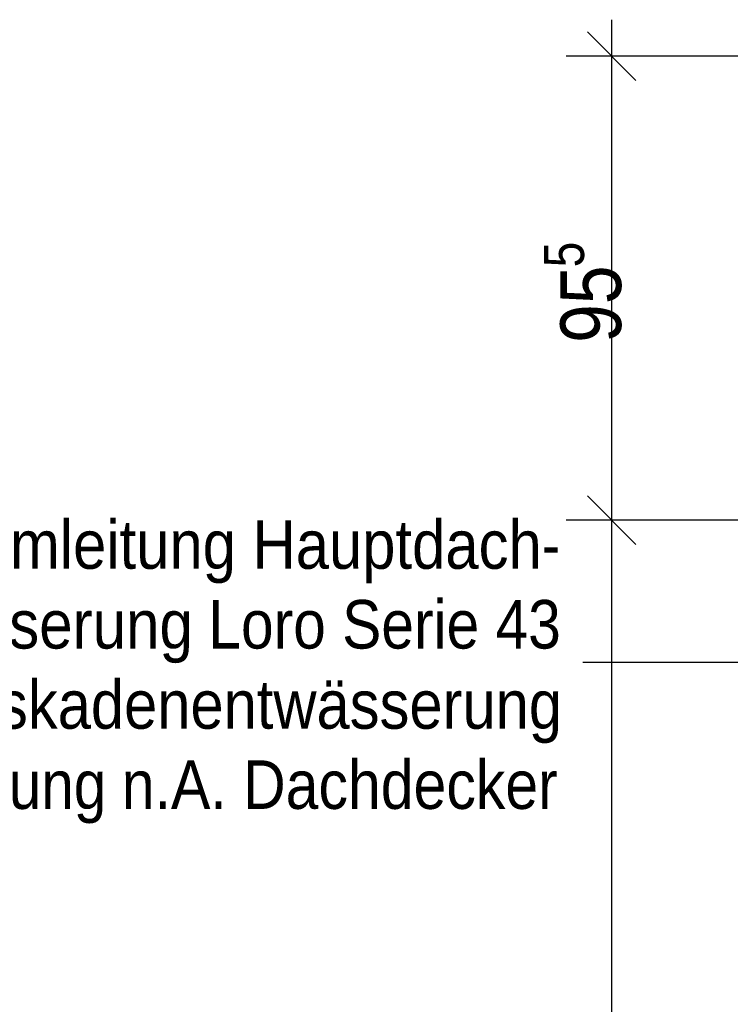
# Model space of a CAD drawing. Header units: metres. Extents: x -2 to 57.6, y -0.5 to 41.5.
# Tile 10 of 41: x 8.7 to 11.6, y 26.7 to 30.7. Entities that reach past the tile are written whole.
import ezdxf
from ezdxf.enums import TextEntityAlignment as Align

# ---------------------------------------------------------------- set-up
doc = ezdxf.new("R2010")
doc.units = ezdxf.units.M
doc.layers.add('ITB_XXX_xRef', color=251, linetype='Continuous')
doc.styles.add('ARIAL NARROW', font='txt', dxfattribs={"height": 0.2})
doc.styles.add('ARIAL NARROW_B', font='txt', dxfattribs={"height": 0.2})

# ---------------------------------------------------------------- blocks, each defined once
blk = doc.blocks.new('ITB_1003-ID-102-8-535-128')
at = {"layer": 'ITB_XXX_xRef', "lineweight": 25}
for p, q in [((206.6555, 179.0063), (206.6555, 179.1563)), ((206.7555, 178.9063), (206.5555, 179.1063)), ((207.6555, 179.0063), (206.468, 179.0063)), ((206.6555, 177.0942), (206.6555, 179.0063)), ((206.5555, 177.1942), (206.7555, 176.9942)), ((207.6555, 177.0942), (206.468, 177.0942)), ((206.6555, 165.0907), (206.6555, 177.0942)), ((207.5364, 176.5078), (206.5364, 176.5078))]:
    blk.add_line(p, q, dxfattribs=at)
at = {"layer": 'ITB_XXX_xRef', "lineweight": 25, "style": 'ARIAL NARROW'}
for s, height, p, p2 in [('5', 0.165, (206.5416, 178.1363), (206.5416, 178.2415)), ('95', 0.25, (206.6941, 177.8249), (206.6941, 178.1437))]:
    blk.add_text(s, height=height, rotation=90, dxfattribs=at).set_placement(p, p2, align=Align.FIT)
at = {"layer": 'ITB_XXX_xRef', "lineweight": 25, "style": 'ARIAL NARROW_B'}
for s, p, p2 in [('Umleitung Hauptdach', (203.9995, 176.8942), (206.3673, 176.8942)), ('-', (206.3673, 176.8942), (206.4436, 176.8942)), ('Loro Serie 43', (204.9941, 176.5656), (206.446, 176.5656)), ('entwässerung', (203.3893, 176.5656), (204.9305, 176.5656)), ('Kaskadenentwässerung', (203.827, 176.2353), (206.451, 176.2353)), ('DN 100/50 Kernbohrung', (201.9639, 175.905), (204.5739, 175.905)), ('n.A. Dachdecker', (204.6376, 175.905), (206.4334, 175.905))]:
    blk.add_text(s, height=0.2, dxfattribs=at).set_placement(p, p2, align=Align.FIT)

msp = doc.modelspace()

# ---------------------------------------------------------------- block references
at = {"layer": 'ITB_XXX_xRef', "lineweight": 25}
msp.add_blockref('ITB_1003-ID-102-8-535-128', (-195.4999, -148.4381), dxfattribs=at)

doc.saveas('drawing.dxf')
